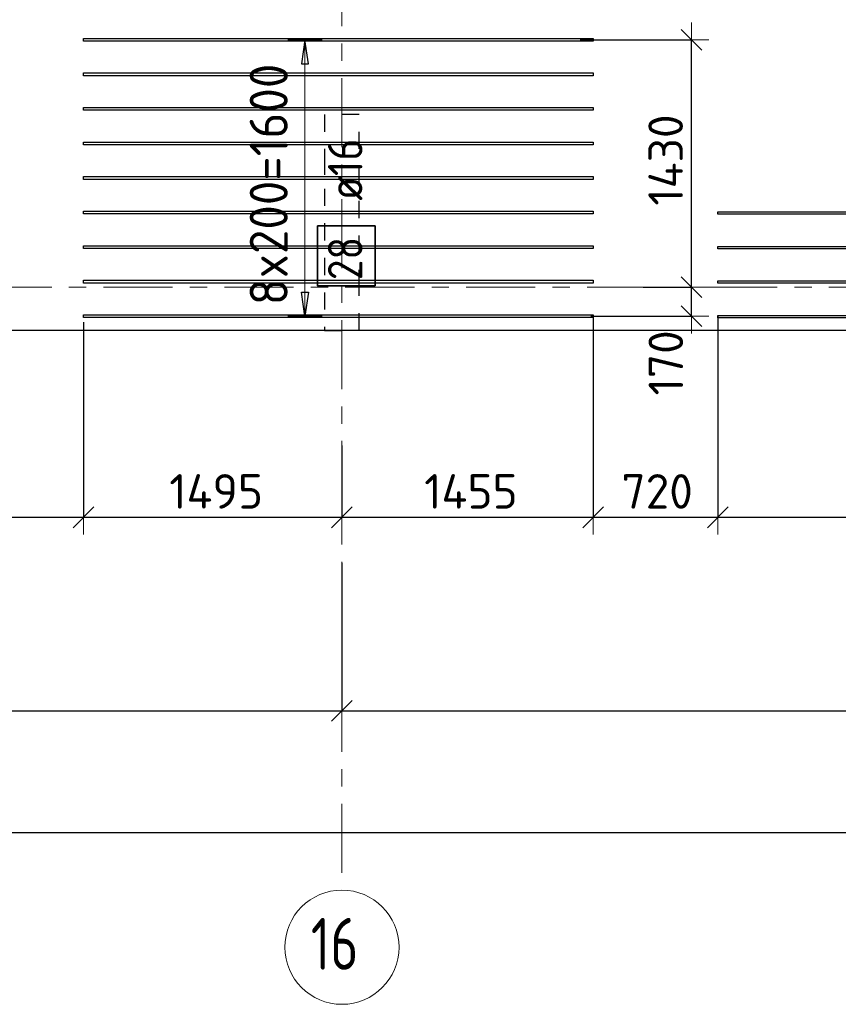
# Model space of a CAD drawing. Header units: metres. Extents: x -38 to 97, y -15 to 21.
# Tile 31 of 89: x 39.58 to 44.32, y -4.15 to 1.55. Entities that reach past the tile are written whole.
import ezdxf

# ---------------------------------------------------------------- set-up
doc = ezdxf.new("R2010")
doc.units = ezdxf.units.M
doc.header["$PDMODE"] = 65
for name, pattern in [('______11', [0.5, 0.4, -0.05, 0, -0.05]), ('______2', [0.0405, 0.03, -0.0105]), ('______5', [1.1, 0.8, -0.1, 0.1, -0.1])]:
    doc.linetypes.add(name, pattern=pattern)
for name, color, linetype, lineweight in [('XR$2$Осевая линия (1)', 7, '______5', 13), ('XR$2$Размерная линия (1)', 7, 'Continuous', 13), ('XR$4$Перекрытие (1)', 7, 'Continuous', 35), ('XR$4$Размерная линия (1)', 7, 'Continuous', 13)]:
    doc.layers.add(name, color=color, linetype=linetype, lineweight=lineweight)
doc.layers.add('XR$4$Арм.стержн.Доп. Арм верхн.зоны Х', color=7, linetype='Continuous', lineweight=35, true_color=0x8c8cff)
doc.layers.add('XR$5$Стена_ бетон несущ.', color=7, linetype='Continuous', lineweight=70, true_color=0xb4b496)
doc.styles.add('ISOCPEUR', font='txt')
doc.dimstyles.new('DIMSTYLE_3', dxfattribs={"dimtxt": 0.2, "dimasz": 0.2, "dimexe": 0, "dimexo": 0, "dimgap": 0.1, "dimtad": 2, "dimdec": 0, "dimlfac": 1000, "dimrnd": 5, "dimzin": 12, "dimdsep": 46, "dimtxsty": 'ISOCPEUR', "dimblk1": 'ALL_ML_STRICH', "dimblk2": 'ALL_ML_STRICH', "dimsah": 1, "dimcen": 0, "dimclrd": 7, "dimclre": 256, "dimclrt": 7, "dimadec": 0, "dimazin": 0, "dimtfac": 1, "dimtdec": 0, "dimtix": 1, "dimtmove": 2, "dimatfit": 3, "dimfxl": 0, "dimtzin": 0, "dimlwd": 0, "dimlwe": -3, "dimarcsym": 0})
doc.dimstyles.new('DIMSTYLE_33', dxfattribs={"dimtxt": 0.2, "dimasz": 0.2, "dimexe": 0, "dimexo": 0, "dimgap": 0.1, "dimtad": 2, "dimdec": 0, "dimlfac": 1000, "dimrnd": 5, "dimzin": 12, "dimdsep": 46, "dimtxsty": 'ISOCPEUR', "dimblk1": 'ALL_ML_STRICH', "dimblk2": 'ALL_ML_STRICH', "dimsah": 1, "dimcen": 0, "dimclrd": 7, "dimclre": 256, "dimclrt": 7, "dimadec": 0, "dimazin": 0, "dimtfac": 1, "dimtdec": 0, "dimtix": 1, "dimtmove": 2, "dimatfit": 3, "dimfxl": 0, "dimtvp": 1.2, "dimtzin": 0, "dimlwd": 0, "dimlwe": -3, "dimarcsym": 0})

# ---------------------------------------------------------------- blocks, each defined once
blk = doc.blocks.new('ALL_ML_STRICH')
at = {"color": 0, "linetype": 'ByBlock', "lineweight": -2}
for p, q in [((-0.3, -0.3), (0.3, 0.3)), ((0, -0.5), (0, 0.5)), ((-1, 0), (0.5, 0))]:
    blk.add_line(p, q, dxfattribs=at)
blk = doc.blocks.new('*D12')
at = {"layer": 'DEFPOINTS', "color": 7, "linetype": 'Continuous', "lineweight": 13, "transparency": 33554687}
for p in [(0.5, -3.1033), (0.5, -3.1563), (61.6, -3.1401)]:
    blk.add_point(p, dxfattribs=at)
at = {"layer": 'XR$2$Размерная линия (1)', "color": 9, "linetype": 'Continuous', "lineweight": -2, "true_color": 0xc7c7c7, "transparency": 33554687}
for p, q in [((0.5, -3.1233), (0.5, -3.1563)), ((61.6, -3.1563), (61.6, -3.1563))]:
    blk.add_line(p, q, dxfattribs=at)
at = {"layer": 'XR$2$Размерная линия (1)', "color": 7, "linetype": 'Continuous', "lineweight": -2, "transparency": 33554687}
blk.add_line((0.5, -3.1563), (61.6, -3.1563), dxfattribs=at)
at = {"layer": 'XR$2$Размерная линия (1)', "color": 7, "linetype": 'Continuous', "lineweight": 13, "transparency": 33554687, "xscale": 0.2, "yscale": 0.2, "zscale": 0.2, "rotation": 180}
blk.add_blockref('ALL_ML_STRICH', (0.5, -3.1563), dxfattribs=at)
at = {"layer": 'XR$2$Размерная линия (1)', "color": 7, "linetype": 'Continuous', "lineweight": 13, "transparency": 33554687, "xscale": 0.2, "yscale": 0.2, "zscale": 0.2}
blk.add_blockref('ALL_ML_STRICH', (61.6, -3.1563), dxfattribs=at)
at = {"layer": 'XR$2$Размерная линия (1)', "color": 7, "linetype": 'Continuous', "lineweight": 13, "transparency": 33554687, "insert": (31.1, -3.0063), "char_height": 0.2, "width": 1, "attachment_point": 5, "style": 'ISOCPEUR'}
blk.add_mtext('\\A1;{61100}', dxfattribs=at)
blk = doc.blocks.new('*D22')
at = {"layer": 'DEFPOINTS', "color": 7, "linetype": 'Continuous', "lineweight": 13, "transparency": 33554687}
for p in [(41.45, -1.5748), (36.95, -1.6172), (36.95, -2.452)]:
    blk.add_point(p, dxfattribs=at)
at = {"layer": 'XR$2$Размерная линия (1)', "color": 9, "linetype": 'Continuous', "lineweight": -2, "true_color": 0xc7c7c7, "transparency": 33554687}
for p, q in [((41.45, -1.5948), (41.45, -2.452)), ((36.95, -1.6372), (36.95, -2.452))]:
    blk.add_line(p, q, dxfattribs=at)
at = {"layer": 'XR$2$Размерная линия (1)', "color": 7, "linetype": 'Continuous', "lineweight": -2, "transparency": 33554687}
blk.add_line((36.95, -2.452), (41.45, -2.452), dxfattribs=at)
at = {"layer": 'XR$2$Размерная линия (1)', "color": 7, "linetype": 'Continuous', "lineweight": 13, "transparency": 33554687, "xscale": 0.2, "yscale": 0.2, "zscale": 0.2, "rotation": 180}
blk.add_blockref('ALL_ML_STRICH', (36.95, -2.452), dxfattribs=at)
at = {"layer": 'XR$2$Размерная линия (1)', "color": 7, "linetype": 'Continuous', "lineweight": 13, "transparency": 33554687, "xscale": 0.2, "yscale": 0.2, "zscale": 0.2}
blk.add_blockref('ALL_ML_STRICH', (41.45, -2.452), dxfattribs=at)
at = {"layer": 'XR$2$Размерная линия (1)', "color": 7, "linetype": 'Continuous', "lineweight": 13, "transparency": 33554687, "insert": (39.2, -2.302), "char_height": 0.2, "width": 0.8, "attachment_point": 5, "style": 'ISOCPEUR'}
blk.add_mtext('\\A1;{4500}', dxfattribs=at)
blk = doc.blocks.new('*D23')
at = {"layer": 'DEFPOINTS', "color": 7, "linetype": 'Continuous', "lineweight": 13, "transparency": 33554687}
for p in [(41.45, -1.5748), (48.15, -1.6059), (41.45, -2.452)]:
    blk.add_point(p, dxfattribs=at)
at = {"layer": 'XR$2$Размерная линия (1)', "color": 9, "linetype": 'Continuous', "lineweight": -2, "true_color": 0xc7c7c7, "transparency": 33554687}
for p, q in [((41.45, -1.5948), (41.45, -2.452)), ((48.15, -1.6259), (48.15, -2.452))]:
    blk.add_line(p, q, dxfattribs=at)
at = {"layer": 'XR$2$Размерная линия (1)', "color": 7, "linetype": 'Continuous', "lineweight": -2, "transparency": 33554687}
blk.add_line((41.45, -2.452), (48.15, -2.452), dxfattribs=at)
at = {"layer": 'XR$2$Размерная линия (1)', "color": 7, "linetype": 'Continuous', "lineweight": 13, "transparency": 33554687, "xscale": 0.2, "yscale": 0.2, "zscale": 0.2, "rotation": 180}
blk.add_blockref('ALL_ML_STRICH', (41.45, -2.452), dxfattribs=at)
at = {"layer": 'XR$2$Размерная линия (1)', "color": 7, "linetype": 'Continuous', "lineweight": 13, "transparency": 33554687, "xscale": 0.2, "yscale": 0.2, "zscale": 0.2}
blk.add_blockref('ALL_ML_STRICH', (48.15, -2.452), dxfattribs=at)
at = {"layer": 'XR$2$Размерная линия (1)', "color": 7, "linetype": 'Continuous', "lineweight": 13, "transparency": 33554687, "insert": (44.81, -2.302), "char_height": 0.2, "width": 0.8, "attachment_point": 5, "style": 'ISOCPEUR'}
blk.add_mtext('\\A1;{6700}', dxfattribs=at)
blk = doc.blocks.new('*D501')
at = {"layer": 'DEFPOINTS', "color": 7, "linetype": 'Continuous', "lineweight": 13, "transparency": 33554687}
for p in [(39.9544, -0.1018), (38.4629, -0.1262), (38.4629, -1.3318)]:
    blk.add_point(p, dxfattribs=at)
at = {"layer": 'XR$4$Размерная линия (1)', "color": 9, "linetype": 'Continuous', "lineweight": -2, "true_color": 0xc7c7c7, "transparency": 33554687}
for p, q in [((38.4629, -0.2262), (38.4629, -1.3318)), ((39.9544, -0.2018), (39.9544, -1.3318))]:
    blk.add_line(p, q, dxfattribs=at)
at = {"layer": 'XR$4$Размерная линия (1)', "color": 7, "linetype": 'Continuous', "lineweight": -2, "transparency": 33554687}
blk.add_line((38.4629, -1.3318), (39.9544, -1.3318), dxfattribs=at)
at = {"layer": 'XR$4$Размерная линия (1)', "color": 7, "linetype": 'Continuous', "lineweight": 13, "transparency": 33554687, "xscale": 0.2, "yscale": 0.2, "zscale": 0.2, "rotation": 180}
blk.add_blockref('ALL_ML_STRICH', (38.4629, -1.3318), dxfattribs=at)
at = {"layer": 'XR$4$Размерная линия (1)', "color": 7, "linetype": 'Continuous', "lineweight": 13, "transparency": 33554687, "xscale": 0.2, "yscale": 0.2, "zscale": 0.2}
blk.add_blockref('ALL_ML_STRICH', (39.9544, -1.3318), dxfattribs=at)
at = {"layer": 'XR$4$Размерная линия (1)', "color": 7, "linetype": 'Continuous', "lineweight": 13, "transparency": 33554687, "insert": (39.2287, -1.1818), "char_height": 0.2, "width": 0.8, "attachment_point": 5, "style": 'ISOCPEUR'}
blk.add_mtext('\\A1;{1490}', dxfattribs=at)
blk = doc.blocks.new('*D502')
at = {"layer": 'DEFPOINTS', "color": 7, "linetype": 'Continuous', "lineweight": 13, "transparency": 33554687}
for p in [(39.9544, -0.1018), (41.45, -0.8169), (39.9544, -1.3318)]:
    blk.add_point(p, dxfattribs=at)
at = {"layer": 'XR$4$Размерная линия (1)', "color": 9, "linetype": 'Continuous', "lineweight": -2, "true_color": 0xc7c7c7, "transparency": 33554687}
for p, q in [((39.9544, -0.2018), (39.9544, -1.3318)), ((41.45, -0.9169), (41.45, -1.3318))]:
    blk.add_line(p, q, dxfattribs=at)
at = {"layer": 'XR$4$Размерная линия (1)', "color": 7, "linetype": 'Continuous', "lineweight": -2, "transparency": 33554687}
blk.add_line((39.9544, -1.3318), (41.45, -1.3318), dxfattribs=at)
at = {"layer": 'XR$4$Размерная линия (1)', "color": 7, "linetype": 'Continuous', "lineweight": 13, "transparency": 33554687, "xscale": 0.2, "yscale": 0.2, "zscale": 0.2, "rotation": 180}
blk.add_blockref('ALL_ML_STRICH', (39.9544, -1.3318), dxfattribs=at)
at = {"layer": 'XR$4$Размерная линия (1)', "color": 7, "linetype": 'Continuous', "lineweight": 13, "transparency": 33554687, "xscale": 0.2, "yscale": 0.2, "zscale": 0.2}
blk.add_blockref('ALL_ML_STRICH', (41.45, -1.3318), dxfattribs=at)
at = {"layer": 'XR$4$Размерная линия (1)', "color": 7, "linetype": 'Continuous', "lineweight": 13, "transparency": 33554687, "insert": (40.7222, -1.1818), "char_height": 0.2, "width": 0.8, "attachment_point": 5, "style": 'ISOCPEUR'}
blk.add_mtext('\\A1;{1495}', dxfattribs=at)
blk = doc.blocks.new('*D503')
at = {"layer": 'DEFPOINTS', "color": 7, "linetype": 'Continuous', "lineweight": 13, "transparency": 33554687}
for p in [(42.9044, -0.0732), (41.45, -0.8169), (41.45, -1.3318)]:
    blk.add_point(p, dxfattribs=at)
at = {"layer": 'XR$4$Размерная линия (1)', "color": 9, "linetype": 'Continuous', "lineweight": -2, "true_color": 0xc7c7c7, "transparency": 33554687}
for p, q in [((42.9044, -0.1732), (42.9044, -1.3318)), ((41.45, -0.9169), (41.45, -1.3318))]:
    blk.add_line(p, q, dxfattribs=at)
at = {"layer": 'XR$4$Размерная линия (1)', "color": 7, "linetype": 'Continuous', "lineweight": -2, "transparency": 33554687}
blk.add_line((41.45, -1.3318), (42.9044, -1.3318), dxfattribs=at)
at = {"layer": 'XR$4$Размерная линия (1)', "color": 7, "linetype": 'Continuous', "lineweight": 13, "transparency": 33554687, "xscale": 0.2, "yscale": 0.2, "zscale": 0.2, "rotation": 180}
blk.add_blockref('ALL_ML_STRICH', (41.45, -1.3318), dxfattribs=at)
at = {"layer": 'XR$4$Размерная линия (1)', "color": 7, "linetype": 'Continuous', "lineweight": 13, "transparency": 33554687, "xscale": 0.2, "yscale": 0.2, "zscale": 0.2}
blk.add_blockref('ALL_ML_STRICH', (42.9044, -1.3318), dxfattribs=at)
at = {"layer": 'XR$4$Размерная линия (1)', "color": 7, "linetype": 'Continuous', "lineweight": 13, "transparency": 33554687, "insert": (42.1972, -1.1818), "char_height": 0.2, "width": 0.8, "attachment_point": 5, "style": 'ISOCPEUR'}
blk.add_mtext('\\A1;{1455}', dxfattribs=at)
blk = doc.blocks.new('*D504')
at = {"layer": 'DEFPOINTS', "color": 7, "linetype": 'Continuous', "lineweight": 13, "transparency": 33554687}
for p in [(42.9044, -0.0732), (43.6263, -0.066), (42.9044, -1.3318)]:
    blk.add_point(p, dxfattribs=at)
at = {"layer": 'XR$4$Размерная линия (1)', "color": 9, "linetype": 'Continuous', "lineweight": -2, "true_color": 0xc7c7c7, "transparency": 33554687}
for p, q in [((43.6263, -0.166), (43.6263, -1.3318)), ((42.9044, -0.1732), (42.9044, -1.3318))]:
    blk.add_line(p, q, dxfattribs=at)
at = {"layer": 'XR$4$Размерная линия (1)', "color": 7, "linetype": 'Continuous', "lineweight": -2, "transparency": 33554687}
blk.add_line((42.9044, -1.3318), (43.6263, -1.3318), dxfattribs=at)
at = {"layer": 'XR$4$Размерная линия (1)', "color": 7, "linetype": 'Continuous', "lineweight": 13, "transparency": 33554687, "xscale": 0.2, "yscale": 0.2, "zscale": 0.2, "rotation": 180}
blk.add_blockref('ALL_ML_STRICH', (42.9044, -1.3318), dxfattribs=at)
at = {"layer": 'XR$4$Размерная линия (1)', "color": 7, "linetype": 'Continuous', "lineweight": 13, "transparency": 33554687, "xscale": 0.2, "yscale": 0.2, "zscale": 0.2}
blk.add_blockref('ALL_ML_STRICH', (43.6263, -1.3318), dxfattribs=at)
at = {"layer": 'XR$4$Размерная линия (1)', "color": 7, "linetype": 'Continuous', "lineweight": 13, "transparency": 33554687, "insert": (43.2754, -1.1818), "char_height": 0.2, "width": 0.6, "attachment_point": 5, "style": 'ISOCPEUR'}
blk.add_mtext('\\A1;{720}', dxfattribs=at)
blk = doc.blocks.new('*D505')
at = {"layer": 'DEFPOINTS', "color": 7, "linetype": 'Continuous', "lineweight": 13, "transparency": 33554687}
for p in [(43.6263, -0.066), (46.5763, -0.1001), (43.6263, -1.3318)]:
    blk.add_point(p, dxfattribs=at)
at = {"layer": 'XR$4$Размерная линия (1)', "color": 9, "linetype": 'Continuous', "lineweight": -2, "true_color": 0xc7c7c7, "transparency": 33554687}
for p, q in [((43.6263, -0.166), (43.6263, -1.3318)), ((46.5763, -0.2001), (46.5763, -1.3318))]:
    blk.add_line(p, q, dxfattribs=at)
at = {"layer": 'XR$4$Размерная линия (1)', "color": 7, "linetype": 'Continuous', "lineweight": -2, "transparency": 33554687}
blk.add_line((43.6263, -1.3318), (46.5763, -1.3318), dxfattribs=at)
at = {"layer": 'XR$4$Размерная линия (1)', "color": 7, "linetype": 'Continuous', "lineweight": 13, "transparency": 33554687, "xscale": 0.2, "yscale": 0.2, "zscale": 0.2, "rotation": 180}
blk.add_blockref('ALL_ML_STRICH', (43.6263, -1.3318), dxfattribs=at)
at = {"layer": 'XR$4$Размерная линия (1)', "color": 7, "linetype": 'Continuous', "lineweight": 13, "transparency": 33554687, "xscale": 0.2, "yscale": 0.2, "zscale": 0.2}
blk.add_blockref('ALL_ML_STRICH', (46.5763, -1.3318), dxfattribs=at)
at = {"layer": 'XR$4$Размерная линия (1)', "color": 7, "linetype": 'Continuous', "lineweight": 13, "transparency": 33554687, "insert": (45.1113, -1.1818), "char_height": 0.2, "width": 0.8, "attachment_point": 5, "style": 'ISOCPEUR'}
blk.add_mtext('\\A1;{2950}', dxfattribs=at)
blk = doc.blocks.new('*D639')
at = {"layer": 'DEFPOINTS', "color": 7, "linetype": 'Continuous', "lineweight": 13, "transparency": 33554687}
for p in [(43.1738, 0), (42.8711, -0.1679), (43.4745, -0.1679)]:
    blk.add_point(p, dxfattribs=at)
at = {"layer": 'XR$4$Размерная линия (1)', "color": 9, "linetype": 'Continuous', "lineweight": -2, "true_color": 0xc7c7c7, "transparency": 33554687}
for p, q in [((43.1938, 0), (43.4745, 0)), ((42.8911, -0.1679), (43.4745, -0.1679))]:
    blk.add_line(p, q, dxfattribs=at)
at = {"layer": 'XR$4$Размерная линия (1)', "color": 7, "linetype": 'Continuous', "lineweight": -2, "transparency": 33554687}
blk.add_line((43.4745, -0.1679), (43.4745, 0), dxfattribs=at)
at = {"layer": 'XR$4$Размерная линия (1)', "color": 7, "linetype": 'Continuous', "lineweight": 13, "transparency": 33554687, "xscale": 0.2, "yscale": 0.2, "zscale": 0.2}
for p, rotation in [((43.4745, 0), 90), ((43.4745, -0.1679), 270)]:
    blk.add_blockref('ALL_ML_STRICH', p, dxfattribs=dict(at, rotation=rotation))
at = {"layer": 'XR$4$Размерная линия (1)', "color": 7, "linetype": 'Continuous', "lineweight": 13, "transparency": 33554687, "insert": (43.3255, -0.438), "char_height": 0.2, "width": 0.6, "attachment_point": 5, "rotation": 90, "style": 'ISOCPEUR'}
blk.add_mtext('\\A1;{170}', dxfattribs=at)
blk = doc.blocks.new('*D640')
at = {"layer": 'DEFPOINTS', "color": 7, "linetype": 'Continuous', "lineweight": 13, "transparency": 33554687}
for p in [(42.8089, 1.4321), (43.1738, 0), (43.4745, 0)]:
    blk.add_point(p, dxfattribs=at)
at = {"layer": 'XR$4$Размерная линия (1)', "color": 9, "linetype": 'Continuous', "lineweight": -2, "true_color": 0xc7c7c7, "transparency": 33554687}
for p, q in [((42.8289, 1.4321), (43.4745, 1.4321)), ((43.1938, 0), (43.4745, 0))]:
    blk.add_line(p, q, dxfattribs=at)
at = {"layer": 'XR$4$Размерная линия (1)', "color": 7, "linetype": 'Continuous', "lineweight": -2, "transparency": 33554687}
blk.add_line((43.4745, 0), (43.4745, 1.4321), dxfattribs=at)
at = {"layer": 'XR$4$Размерная линия (1)', "color": 7, "linetype": 'Continuous', "lineweight": 13, "transparency": 33554687, "xscale": 0.2, "yscale": 0.2, "zscale": 0.2}
for p, rotation in [((43.4745, 1.4321), 90), ((43.4745, 0), 270)]:
    blk.add_blockref('ALL_ML_STRICH', p, dxfattribs=dict(at, rotation=rotation))
at = {"layer": 'XR$4$Размерная линия (1)', "color": 7, "linetype": 'Continuous', "lineweight": 13, "transparency": 33554687, "insert": (43.3245, 0.736), "char_height": 0.2, "width": 0.8, "attachment_point": 5, "rotation": 90, "style": 'ISOCPEUR'}
blk.add_mtext('\\A1;{1430}', dxfattribs=at)

msp = doc.modelspace()

# ---------------------------------------------------------------- linework, layer by layer
at = {"layer": 'XR$2$Осевая линия (1)', "color": 253, "linetype": '______11', "lineweight": 13, "true_color": 0xa0a0a0, "transparency": 33554687}
for p, q in [((41.45, -3.39), (41.45, 8.13)), ((-2.63, 0), (62.6, 0))]:
    msp.add_line(p, q, dxfattribs=at)
at = {"layer": 'XR$2$Осевая линия (1)', "color": 7, "linetype": 'Continuous', "lineweight": 13, "transparency": 33554687}
msp.add_circle((41.4504, -3.8199), 0.3304, dxfattribs=at)
at = {"layer": 'XR$4$Арм.стержн.Доп. Арм верхн.зоны Х', "color": 253, "linetype": 'Continuous', "lineweight": -3, "true_color": 0xa0a0a0, "transparency": 33554687}
for p, q in [((41.2364, 1.4321), (41.1364, 1.4321)), ((41.2364, 1.4321), (41.3364, 1.4321)), ((41.2364, -0.1679), (41.1364, -0.1679)), ((41.2364, -0.1679), (41.3364, -0.1679))]:
    msp.add_line(p, q, dxfattribs=at)
at = {"layer": 'XR$4$Арм.стержн.Доп. Арм верхн.зоны Х', "color": 7, "linetype": 'Continuous', "lineweight": 25, "transparency": 33554687}
for p, q in [((41.2364, 1.4321), (41.2164, 1.2921)), ((41.2564, 1.2921), (41.2364, 1.4321)), ((41.2164, 1.2921), (41.2564, 1.2921)), ((41.2364, -0.1679), (41.2164, -0.0279)), ((41.2164, -0.0279), (41.2564, -0.0279)), ((41.2564, -0.0279), (41.2364, -0.1679))]:
    msp.add_line(p, q, dxfattribs=at)
at = {"layer": 'XR$4$Арм.стержн.Доп. Арм верхн.зоны Х', "color": 7, "linetype": 'Continuous', "lineweight": 13, "transparency": 33554687}
for p, q in [((41.2364, 1.4321), (41.2364, 1.4321)), ((41.2364, -0.1679), (41.2364, 1.4321)), ((41.2364, -0.1679), (41.2364, -0.1679))]:
    msp.add_line(p, q, dxfattribs=at)
at = {"layer": 'XR$4$Арм.стержн.Доп. Арм верхн.зоны Х', "color": 7, "linetype": 'Continuous', "lineweight": 25, "transparency": 33554687}
for points in [[(42.9044, 1.4241), (39.9544, 1.4241), (39.9544, 1.4401), (42.9044, 1.4401), (42.9044, 1.4241)], [(42.9044, 1.2241), (39.9544, 1.2241), (39.9544, 1.2401), (42.9044, 1.2401), (42.9044, 1.2241)], [(42.9044, 1.0241), (39.9544, 1.0241), (39.9544, 1.0401), (42.9044, 1.0401), (42.9044, 1.0241)], [(42.9044, 0.8241), (39.9544, 0.8241), (39.9544, 0.8401), (42.9044, 0.8401), (42.9044, 0.8241)], [(42.9044, 0.6241), (39.9544, 0.6241), (39.9544, 0.6401), (42.9044, 0.6401), (42.9044, 0.6241)], [(42.9044, 0.4241), (39.9544, 0.4241), (39.9544, 0.4401), (42.9044, 0.4401), (42.9044, 0.4241)], [(46.5763, 0.4224), (43.6263, 0.4224), (43.6263, 0.4364), (46.5763, 0.4364), (46.5763, 0.4224)], [(42.9044, 0.2241), (39.9544, 0.2241), (39.9544, 0.2401), (42.9044, 0.2401), (42.9044, 0.2241)], [(46.5763, 0.2224), (43.6263, 0.2224), (43.6263, 0.2364), (46.5763, 0.2364), (46.5763, 0.2224)], [(42.9044, 0.0241), (39.9544, 0.0241), (39.9544, 0.0401), (42.9044, 0.0401), (42.9044, 0.0241)], [(46.5763, 0.0224), (43.6263, 0.0224), (43.6263, 0.0364), (46.5763, 0.0364), (46.5763, 0.0224)], [(42.9044, -0.1759), (39.9544, -0.1759), (39.9544, -0.1599), (42.9044, -0.1599), (42.9044, -0.1759)], [(46.5763, -0.1776), (43.6263, -0.1776), (43.6263, -0.1636), (46.5763, -0.1636), (46.5763, -0.1776)]]:
    msp.add_lwpolyline(points, dxfattribs=at)
at = {"layer": 'XR$4$Арм.стержн.Доп. Арм верхн.зоны Х', "color": 7, "linetype": 'Continuous', "lineweight": 35, "transparency": 33554687}
msp.add_lwpolyline([(41.6427, 0.0076), (41.6427, 0.3543), (41.3094, 0.3543), (41.3094, 0.0076), (41.6427, 0.0076)], dxfattribs=at)
at = {"layer": 'XR$4$Перекрытие (1)', "color": 7, "linetype": 'Continuous', "lineweight": 25, "transparency": 33554687}
msp.add_line((48.05, -0.2498), (37.45, -0.2498), dxfattribs=at)
at = {"layer": 'XR$5$Стена_ бетон несущ.', "color": 253, "linetype": '______2', "lineweight": -3, "true_color": 0xa0a0a0, "transparency": 33554687}
for p, q in [((41.55, 1), (41.35, 1)), ((41.35, 1), (41.35, 0.75)), ((41.55, 0), (41.55, 1)), ((41.35, 0.75), (41.35, 0.57)), ((41.35, 0.57), (41.35, -0.25)), ((41.55, -0.25), (41.55, 0)), ((41.35, -0.25), (41.55, -0.25))]:
    msp.add_line(p, q, dxfattribs=at)

# ---------------------------------------------------------------- texts
at = {"layer": 'XR$2$Осевая линия (1)', "color": 7, "linetype": 'Continuous', "lineweight": 13, "transparency": 33554687, "insert": (41.2704, -3.9504), "char_height": 0.3, "width": 0.472281, "attachment_point": 7, "style": 'ISOCPEUR'}
msp.add_mtext('\\W0.75;16', dxfattribs=at)
at = {"layer": 'XR$4$Арм.стержн.Доп. Арм верхн.зоны Х', "color": 7, "linetype": 'Continuous', "lineweight": 13, "transparency": 33554687, "insert": (41.1364, -0.1049), "char_height": 0.22, "width": 1.59871, "attachment_point": 7, "rotation": 90, "style": 'ISOCPEUR'}
msp.add_mtext('\\W0.94;8x200=1600', dxfattribs=at)
at = {"layer": 'XR$4$Арм.стержн.Доп. Арм верхн.зоны Х', "color": 7, "linetype": 'Continuous', "lineweight": 25, "transparency": 33554687, "char_height": 0.2, "attachment_point": 7, "rotation": 90, "style": 'ISOCPEUR'}
for s, insert, width in [('\\W0.89; ø16 ', (41.5694, 0.3876), 0.749105), ('\\W0.87;28', (41.5694, 0.041), 0.367208)]:
    msp.add_mtext(s, dxfattribs=dict(at, insert=insert, width=width))

# ---------------------------------------------------------------- dimensions: what is measured, and where the dimension line sits
at = {"layer": 'XR$2$Размерная линия (1)', "color": 7, "linetype": 'Continuous', "lineweight": 13, "transparency": 33554687}
for base, p1, p2, picture, middle in [((41.45, -2.452), (36.95, -1.6372), (41.45, -1.5948), '*D22', (39.2, -2.302)), ((48.15, -2.452), (41.45, -1.5948), (48.15, -1.6259), '*D23', (44.81, -2.302)), ((61.6, -3.1563), (0.5, -3.1233), (61.6, -3.1563), '*D12', (31.1, -3.0063))]:
    dim = msp.add_linear_dim(base=base, p1=p1, p2=p2, dimstyle='DIMSTYLE_3', override={"dimpost": '<>', "dimclrd": 7, "dimclre": 9, "dimclrt": 7, "dimlwd": 0, "dimlwe": 65533}, dxfattribs=at)
    dim.commit()
    dim.dimension.update_dxf_attribs({"geometry": picture, "text_midpoint": middle, "dimtype": 160})
at = {"layer": 'XR$4$Размерная линия (1)', "color": 7, "linetype": 'Continuous', "lineweight": 13, "transparency": 33554687}
for base, p1, p2, dimstyle, picture, middle in [((43.4745, 1.4321), (43.1938, 0), (42.8289, 1.4321), 'DIMSTYLE_3', '*D640', (43.3245, 0.736)), ((43.4745, 0), (42.8911, -0.1679), (43.1938, 0), 'DIMSTYLE_33', '*D639', (43.3255, -0.438))]:
    dim = msp.add_linear_dim(base=base, p1=p1, p2=p2, angle=90, dimstyle=dimstyle, override={"dimpost": '<>', "dimclrd": 7, "dimclre": 9, "dimclrt": 7, "dimlwd": 0, "dimlwe": 65533}, dxfattribs=at)
    dim.commit()
    dim.dimension.update_dxf_attribs({"geometry": picture, "text_midpoint": middle, "dimtype": 160})
for base, p1, p2, picture, middle in [((39.95445, -1.33182), (38.46287, -0.22618), (39.95445, -0.20185), '*D501', (39.22866, -1.18182)), ((41.45, -1.3318), (39.9544, -0.2018), (41.45, -0.9169), '*D502', (40.7222, -1.1818)), ((42.9044, -1.3318), (41.45, -0.9169), (42.9044, -0.1732), '*D503', (42.1972, -1.1818)), ((43.6263, -1.3318), (42.9044, -0.1732), (43.6263, -0.166), '*D504', (43.2754, -1.1818)), ((46.5763, -1.3318), (43.6263, -0.166), (46.5763, -0.2001), '*D505', (45.1113, -1.1818))]:
    dim = msp.add_linear_dim(base=base, p1=p1, p2=p2, dimstyle='DIMSTYLE_3', override={"dimpost": '<>', "dimclrd": 7, "dimclre": 9, "dimclrt": 7, "dimlwd": 0, "dimlwe": 65533}, dxfattribs=at)
    dim.commit()
    dim.dimension.update_dxf_attribs({"geometry": picture, "text_midpoint": middle, "dimtype": 160})

doc.saveas('drawing.dxf')
